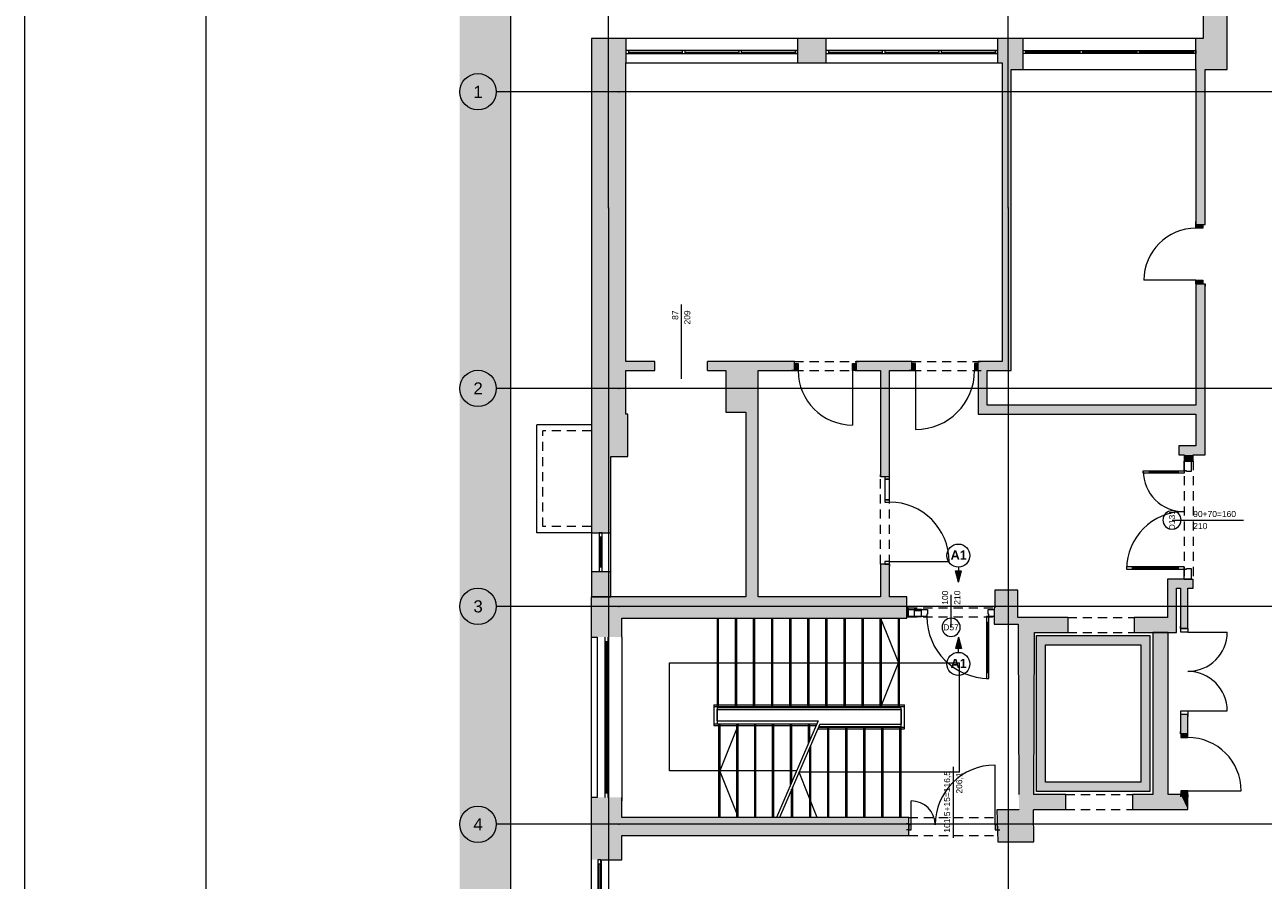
# Paper-space layout 'A-49 WYKOŃCZENIA ŚCIAN - PIĘTRO 4' of a CAD drawing. Header units: millimetres. Extents: x 0 to 500, y 0 to 350.
# Tile 3 of 15: x 0 to 205, y 123 to 265. Entities that reach past the tile are written whole.
import ezdxf
from ezdxf.xclip import XClip

# ---------------------------------------------------------------- set-up
doc = ezdxf.new("R2010")
doc.units = ezdxf.units.MM
doc.header["$MEASUREMENT"] = 0
doc.header["$XCLIPFRAME"] = 0
for name, pattern in [('DASHDOTX2', [1000, 500, -250, 0, -250]), ('GESTRICHELT2', [93.75, 62.5, -31.25]), ('Przer. długie kreski', [2.5, 1.5, -1]), ('PRZERYWANA_DU_A', [550, 350, -200])]:
    doc.linetypes.add(name, pattern=pattern)
for name, color, linetype, lineweight in [('0_Nr_pióra__2', 8, 'Continuous', 13), ('A__OKŁADZINY ŚCIAN_Nr_pióra__1', 7, 'Continuous', 20), ('A_winda_Nr_pióra__1', 7, 'Continuous', 20), ('A_ściany_Nr_pióra__1', 7, 'Continuous', 20), ('A_ściany_Nr_pióra__3', 252, 'Continuous', 13), ('Drzwi Archicad_Nr_pióra__1', 7, 'Continuous', 20), ('Drzwi Archicad_Nr_pióra__3', 252, 'Continuous', 13), ('Okna Archicada_Nr_pióra__3', 252, 'Continuous', 13), ('Znaczniki drzwi Archicada_Nr_pióra__3', 252, 'Continuous', 13)]:
    doc.layers.add(name, color=color, linetype=linetype, lineweight=lineweight)
for name, color, linetype in [('A__OKŁADZINY ŚCIAN', 7, 'Continuous'), ('A_podrys', 7, 'Continuous'), ('A_winda', 7, 'Continuous'), ('A_ściany', 7, 'Continuous'), ('Drzwi Archicad', 7, 'Continuous')]:
    doc.layers.add(name, color=color, linetype=linetype)
for name, color, linetype, lineweight, true_color in [('A_Arkusz_Nr_pióra__255', 7, 'Continuous', 15, 0x242424), ('A_osie_Nr_pióra__16', 7, 'Continuous', 5, 0x0f0f0f), ('A_osie_Nr_pióra__76', 7, 'Continuous', 5, 0x2d2d2d), ('A_pochwyt_Nr_pióra__161', 7, 'Continuous', 5, 0x949494), ('A_schody_Nr_pióra__10', 7, 'Continuous', 13, 0x4b4b4b), ('A_schody_Nr_pióra__4', 7, 'Continuous', 18, 0x4b4b4b), ('A_ściany_Nr_pióra__10', 7, 'Continuous', 13, 0x4b4b4b), ('A_ściany_Nr_pióra__19', 7, 'Continuous', 5, 0x191919), ('Okna Archicada_Nr_pióra__19', 7, 'Continuous', 5, 0x191919)]:
    doc.layers.add(name, color=color, linetype=linetype, lineweight=lineweight, true_color=true_color)
doc.styles.add('STYL_AUTOMATYCZNY_1', font='arial.ttf')
doc.styles.add('STYL_AUTOMATYCZNY_3', font='arial.ttf')
doc.styles.add('STYL_AUTOMATYCZNY_4', font='arial.ttf')

# ---------------------------------------------------------------- blocks, each defined once
blk = doc.blocks.new('Rysunek_2_2', base_point=(-1546.9, -276.58))
at = {"linetype": 'Continuous', "lineweight": 0, "true_color": 0x484848}
blk.add_hatch(color=251, dxfattribs=at).paths.add_polyline_path([(71.84, 102.5), (80.22, 102.5), (80.22, 311.31), (71.84, 311.31)])
at = {"layer": 'A__OKŁADZINY ŚCIAN', "linetype": 'Continuous', "lineweight": 0, "true_color": 0x000000}
for points in [[(154.17, 172.49), (154.67, 174.36), (153.67, 174.36)], [(154.17, 163.4), (153.67, 161.53), (154.67, 161.53)]]:
    blk.add_hatch(color=18, dxfattribs=at).paths.add_polyline_path(points)
at = {"layer": 'A_winda', "linetype": 'Continuous', "lineweight": 0, "true_color": 0xfdfdfd}
h = blk.add_hatch(color=7, dxfattribs=at)
h.paths.add_polyline_path([(167.05, 163.66), (167.05, 137.93), (185.8, 137.93), (185.8, 163.66)])
h.paths.add_polyline_path([(184.3, 162.16), (184.3, 139.43), (168.55, 139.43), (168.55, 162.16)], flags=0)
at = {"layer": 'A_ściany', "linetype": 'Continuous', "lineweight": 0, "true_color": 0x000000}
for points in [[(194.58, 262.31), (198.58, 257.19), (198.58, 306.77), (194.58, 306.77)], [(99.27, 262.31), (93.56, 262.31), (99.27, 258.26)], [(93.56, 262.31), (93.56, 200.26), (99.27, 200.26), (99.27, 258.26)], [(132.3, 258.26), (132.3, 262.31), (127.6, 262.31), (127.6, 258.26)], [(161.39, 258.26), (161.39, 262.31), (160.63, 262.31), (160.63, 258.26)], [(161.39, 262.31), (161.39, 257.19), (164.85, 257.19), (164.85, 262.31)], [(193.41, 262.31), (193.41, 257.19), (198.58, 257.19), (194.58, 262.31)], [(161.39, 257.19), (161.39, 208.95), (162.89, 208.95), (162.89, 257.19)], [(193.41, 257.19), (193.41, 231.58), (194.91, 231.58), (194.91, 257.19)], [(193.41, 195.01), (194.91, 193.51), (194.91, 221.78), (193.41, 221.78)], [(99.27, 207.45), (104.06, 207.45), (104.06, 208.95), (99.27, 208.95)], [(112.76, 207.45), (127.11, 207.45), (127.11, 208.95), (112.76, 208.95)], [(137.31, 207.45), (141.31, 207.45), (142.81, 208.95), (137.31, 208.95)], [(142.81, 208.95), (141.31, 207.45), (141.31, 189.92), (142.81, 189.92)], [(142.81, 207.45), (146.5, 207.45), (146.5, 208.95), (142.81, 208.95)], [(157.44, 207.45), (162.89, 207.45), (162.89, 208.95), (157.44, 208.95)], [(121.11, 200.57), (121.11, 207.45), (115.76, 207.45), (115.76, 200.57)], [(157.44, 207.45), (157.44, 200.26), (158.94, 201.76), (158.94, 207.45)], [(121.11, 170.07), (121.11, 200.57), (119.06, 200.57), (119.06, 170.07)], [(157.44, 200.26), (193.41, 200.26), (193.41, 201.76), (158.94, 201.76)], [(93.56, 200.26), (93.56, 193.25), (99.58, 193.25), (99.58, 200.26)], [(193.41, 195.01), (190.56, 195.01), (190.56, 193.51), (194.91, 193.51)], [(96.76, 193.25), (93.56, 193.25), (93.56, 180.67), (96.76, 180.67)], [(191.45, 193.51), (191.45, 192.51), (192.95, 192.51), (192.95, 193.51)], [(96.76, 174.23), (93.56, 174.23), (93.56, 170.07), (96.76, 170.07)], [(141.31, 170.07), (142.81, 170.07), (142.81, 175.49), (141.31, 175.49)], [(192.95, 173.01), (188.7, 173.01), (190.2, 171.51), (192.95, 171.51)], [(188.7, 173.01), (188.7, 166.66), (190.2, 164.16), (190.2, 171.51)], [(93.52, 170.07), (93.52, 163.43), (98.57, 163.43), (98.57, 166.57)], [(98.57, 166.57), (145.64, 166.57), (145.64, 170.07), (93.52, 170.07)], [(164.01, 171.15), (160.21, 171.15), (160.21, 168.28), (160.07, 168.28), (160.07, 165.53), (164.07, 165.53), (164.07, 163.76), (166.76, 163.77), (166.76, 164.16), (166.81, 164.16), (166.81, 166.66), (164.01, 166.66)], [(190.87, 171.51), (190.87, 164.85), (192.07, 164.85), (192.07, 171.51)], [(145.64, 166.77), (145.88, 166.77), (145.88, 168.27), (145.64, 168.27)], [(166.81, 166.66), (166.81, 164.16), (172.22, 164.16), (172.22, 166.66)], [(188.7, 166.66), (183.22, 166.66), (183.22, 164.16), (190.2, 164.16)], [(164.07, 163.76), (164.16, 134.87), (166.61, 134.87), (166.76, 163.77)], [(186.3, 164.16), (186.3, 137.43), (188.8, 137.43), (188.8, 164.16)], [(192.07, 150.65), (190.87, 150.65), (190.87, 147.43), (192.07, 147.43)], [(166.62, 137.43), (166.61, 134.93), (171.91, 134.93), (171.91, 137.43)], [(182.91, 134.93), (192.07, 134.93), (190.87, 137.43), (182.91, 137.43)], [(190.87, 137.43), (192.07, 134.93), (192.07, 137.43)], [(93.52, 136.93), (93.52, 126.65), (98.57, 126.65), (98.57, 136.93)], [(145.97, 133.64), (98.57, 133.64), (98.57, 130.64), (145.97, 130.64)], [(166.57, 134.87), (160.52, 134.87), (160.66, 129.61), (166.63, 129.61)]]:
    blk.add_hatch(color=18, dxfattribs=at).paths.add_polyline_path(points)
at = {"layer": 'Drzwi Archicad', "linetype": 'Continuous', "lineweight": 0, "true_color": 0xfdfdfd}
for points in [[(194.56, 231.58), (193.41, 231.58), (193.41, 230.98), (194.56, 230.98)], [(193.41, 221.78), (194.56, 221.78), (194.56, 222.38), (193.41, 222.38)], [(127.11, 208.6), (127.11, 207.45), (127.71, 207.45), (127.71, 208.6)], [(137.31, 207.45), (137.31, 208.6), (136.71, 208.6), (136.71, 207.45)], [(146.5, 207.45), (147.1, 207.45), (147.1, 208.6), (146.5, 208.6)], [(157.44, 208.6), (156.84, 208.6), (156.84, 207.45), (157.44, 207.45)], [(190.92, 147.43), (190.92, 146.83), (192.07, 146.83), (192.07, 147.43)], [(192.07, 137.43), (192.07, 138.03), (190.92, 138.03), (190.92, 137.43)]]:
    blk.add_hatch(color=7, dxfattribs=at).paths.add_polyline_path(points)
at = {"layer": '0_Nr_pióra__2', "color": 8, "linetype": 'PRZERYWANA_DU_A', "lineweight": 13, "flags": 128}
blk.add_lwpolyline([(80.22, 311.31), (80.22, 102.5)], dxfattribs=at)
at = {"layer": 'A__OKŁADZINY ŚCIAN_Nr_pióra__1', "color": 7, "linetype": 'Continuous', "lineweight": 20}
for p, q in [((153.67, 174.36), (154.67, 174.36)), ((154.17, 172.49), (153.67, 174.36)), ((154.17, 174.99), (154.17, 174.36)), ((154.17, 172.49), (154.67, 174.36)), ((154.17, 163.4), (153.67, 161.53)), ((154.17, 163.4), (154.67, 161.53)), ((154.67, 161.53), (153.67, 161.53)), ((154.17, 160.9), (154.17, 161.53))]:
    blk.add_line(p, q, dxfattribs=at)
for centre in [(154.17, 176.89), (154.17, 158.99)]:
    blk.add_circle(centre, 1.9, dxfattribs=at)
at = {"layer": 'A_osie_Nr_pióra__16', "color": 250, "linetype": 'DASHDOTX2', "lineweight": 5, "true_color": 0x0f0f0f}
for p, q in [((96.39, 234.32), (96.39, 272.2)), ((162.39, 234.32), (162.39, 272.2)), ((98.09, 253.5), (77.84, 253.5)), ((322.29, 253.5), (98.09, 253.5)), ((98.09, 253.5), (98.09, 253.5)), ((96.39, 234.32), (96.39, 102.5)), ((162.39, 234.32), (162.39, 102.5)), ((98.09, 204.5), (77.84, 204.5)), ((322.29, 204.5), (98.09, 204.5)), ((98.09, 204.5), (98.09, 204.5)), ((98.09, 168.5), (77.84, 168.5)), ((322.29, 168.5), (98.09, 168.5)), ((98.09, 168.5), (98.09, 168.5)), ((98.09, 132.5), (77.84, 132.5)), ((322.29, 132.5), (98.09, 132.5)), ((98.09, 132.5), (98.09, 132.5))]:
    blk.add_line(p, q, dxfattribs=at)
for p in [(98.09, 253.5), (96.39, 234.32), (96.39, 234.32), (162.39, 234.32), (162.39, 234.32), (98.09, 204.5), (98.09, 168.5), (98.09, 132.5)]:
    blk.add_point(p, dxfattribs=at)
at = {"layer": 'A_osie_Nr_pióra__76', "color": 250, "linetype": 'Continuous', "lineweight": 5, "true_color": 0x2d2d2d}
for centre in [(74.84, 253.5), (74.84, 204.5), (74.84, 168.5), (74.84, 132.5)]:
    blk.add_circle(centre, 3, dxfattribs=at)
at = {"layer": 'A_pochwyt_Nr_pióra__161', "color": 252, "linetype": 'Continuous', "lineweight": 5, "true_color": 0x949494}
for p, q in [((113.77, 152.24), (113.77, 148.81)), ((113.77, 152.24), (145.27, 152.24)), ((113.77, 151.94), (145.27, 151.94)), ((114.27, 151.44), (144.77, 151.44)), ((114.27, 151.44), (114.27, 149.61)), ((144.77, 149.04), (144.77, 151.44)), ((145.27, 148.24), (145.27, 152.24)), ((114.27, 149.61), (131.02, 149.61)), ((113.77, 149.11), (130.8, 149.11)), ((113.77, 148.81), (130.68, 148.81)), ((130.93, 148.24), (145.27, 148.24)), ((131.06, 148.54), (145.27, 148.54)), ((131.27, 149.04), (144.77, 149.04))]:
    blk.add_line(p, q, dxfattribs=at)
at = {"layer": 'A_schody_Nr_pióra__10', "color": 251, "linetype": 'GESTRICHELT2', "lineweight": 13, "true_color": 0x4b4b4b}
for p, q in [((114.52, 166.57), (114.52, 151.75)), ((117.51, 166.57), (117.51, 151.75)), ((120.5, 166.57), (120.5, 151.75)), ((123.49, 166.57), (123.49, 151.75)), ((126.48, 166.57), (126.48, 151.75)), ((129.47, 166.57), (129.47, 151.75)), ((132.46, 166.57), (132.46, 151.75)), ((135.45, 166.57), (135.45, 151.75)), ((138.44, 166.57), (138.44, 151.75)), ((141.43, 166.57), (141.43, 151.75)), ((144.42, 166.57), (144.42, 151.75)), ((114.62, 133.64), (114.62, 149.02)), ((117.58, 133.64), (117.58, 149.02)), ((120.54, 133.64), (120.54, 149.02)), ((123.5, 133.64), (123.5, 149.02)), ((126.46, 139.03), (126.46, 149.02)), ((129.42, 145.9), (129.42, 149.02)), ((132.6, 133.64), (132.6, 148.61)), ((135.58, 133.64), (135.58, 148.61)), ((138.56, 133.64), (138.56, 148.61)), ((141.54, 133.64), (141.54, 148.61)), ((144.52, 133.64), (144.52, 148.61)), ((129.62, 133.64), (129.62, 145.2)), ((126.64, 133.64), (126.64, 138.28))]:
    blk.add_line(p, q, dxfattribs=at)
at = {"layer": 'A_schody_Nr_pióra__4', "color": 251, "linetype": 'Continuous', "lineweight": 18, "true_color": 0x4b4b4b}
for p, q in [((114.37, 149.02), (114.37, 166.57)), ((117.36, 151.75), (117.36, 166.57)), ((120.35, 151.75), (120.35, 166.57)), ((123.34, 151.75), (123.34, 166.57)), ((126.33, 151.75), (126.33, 166.57)), ((129.32, 151.75), (129.32, 166.57)), ((132.31, 151.75), (132.31, 166.57)), ((135.3, 151.75), (135.3, 166.57)), ((138.29, 151.75), (138.29, 166.57)), ((141.28, 151.75), (141.28, 166.57)), ((141.31, 166.57), (144.27, 159.16)), ((144.27, 151.75), (144.27, 166.57)), ((106.47, 159.16), (154.37, 159.16)), ((106.47, 141.33), (106.47, 159.16)), ((141.31, 151.75), (144.27, 159.16)), ((154.37, 141.13), (154.37, 159.16)), ((144.67, 151.75), (114.37, 151.75)), ((144.67, 151.75), (144.67, 133.64)), ((131.02, 149.61), (124.14, 133.64)), ((130.77, 149.02), (114.37, 149.02)), ((114.77, 149.02), (114.77, 133.64)), ((117.84, 149.02), (114.77, 141.33)), ((117.73, 149.02), (117.73, 133.64)), ((120.69, 149.02), (120.69, 133.64)), ((123.65, 149.02), (123.65, 133.64)), ((131.27, 149.04), (124.64, 133.64)), ((126.61, 149.02), (126.61, 139.37)), ((129.57, 149.02), (129.57, 146.25)), ((144.67, 148.61), (131.09, 148.61)), ((132.75, 148.61), (132.75, 133.64)), ((135.73, 148.61), (135.73, 133.64)), ((138.71, 148.61), (138.71, 133.64)), ((141.69, 148.61), (141.69, 133.64)), ((129.77, 145.55), (129.77, 133.64)), ((127.45, 141.33), (106.47, 141.33)), ((117.84, 133.64), (114.77, 141.33)), ((154.37, 141.13), (127.86, 141.13)), ((130.86, 133.64), (127.86, 141.13)), ((126.79, 138.63), (126.79, 133.64))]:
    blk.add_line(p, q, dxfattribs=at)
at = {"layer": 'A_winda_Nr_pióra__1', "color": 7, "linetype": 'PRZERYWANA_DU_A', "lineweight": 20, "flags": 128}
for points in [[(167.05, 163.66), (185.8, 163.66), (185.8, 137.93), (167.05, 137.93)], [(184.3, 162.16), (184.3, 139.43), (168.55, 139.43), (168.55, 162.16)]]:
    blk.add_lwpolyline(points, close=True, dxfattribs=at)
at = {"layer": 'A_ściany_Nr_pióra__1', "color": 7, "linetype": 'Continuous', "lineweight": 20}
for p, q in [((99.27, 262.31), (99.27, 258.26)), ((127.6, 262.31), (127.6, 258.26)), ((132.3, 262.31), (132.3, 258.26)), ((160.63, 262.31), (160.63, 258.26)), ((164.85, 257.19), (164.85, 262.31)), ((193.41, 257.19), (193.41, 262.31)), ((193.41, 231.58), (193.41, 232.05)), ((193.41, 231.58), (194.56, 231.58)), ((194.56, 231.58), (194.91, 231.58)), ((194.91, 231.58), (194.91, 231.95)), ((193.41, 221.78), (193.41, 221.31)), ((193.41, 221.78), (194.56, 221.78)), ((194.56, 221.78), (194.91, 221.78)), ((194.91, 221.78), (194.91, 221.41)), ((104.06, 207.45), (104.06, 208.95)), ((112.76, 207.45), (112.76, 208.95)), ((127.11, 208.95), (126.74, 208.95)), ((127.11, 208.6), (127.11, 208.95)), ((137.31, 208.95), (137.68, 208.95)), ((137.31, 208.6), (137.31, 208.95)), ((146.5, 208.95), (146.13, 208.95)), ((146.5, 208.6), (146.5, 208.95)), ((157.44, 208.95), (157.81, 208.95)), ((157.44, 208.6), (157.44, 208.95)), ((127.11, 207.45), (126.64, 207.45)), ((127.11, 207.45), (127.11, 208.6)), ((137.31, 207.45), (137.31, 208.6)), ((137.31, 207.45), (137.78, 207.45)), ((146.5, 207.45), (146.03, 207.45)), ((146.5, 207.45), (146.5, 208.6)), ((157.44, 207.45), (157.44, 208.6)), ((157.44, 207.45), (157.91, 207.45)), ((191.45, 192.51), (192.6, 192.51)), ((192.6, 192.51), (192.95, 192.51)), ((141.31, 189.92), (141.31, 190.29)), ((142.81, 189.92), (142.81, 190.29)), ((142.01, 189.92), (141.31, 189.92)), ((142.81, 189.92), (142.01, 189.92)), ((93.56, 180.67), (96.76, 180.67)), ((93.56, 174.23), (96.76, 174.23)), ((141.31, 175.49), (141.31, 175.12)), ((142.01, 175.49), (141.31, 175.49)), ((142.81, 175.49), (142.01, 175.49)), ((142.81, 175.49), (142.81, 175.12)), ((191.45, 173.01), (192.6, 173.01)), ((192.6, 173.01), (192.95, 173.01)), ((145.88, 168.27), (145.88, 167.97)), ((145.88, 167.97), (145.88, 166.82)), ((160.07, 168.27), (160.07, 167.97)), ((160.07, 167.97), (160.07, 166.82)), ((145.88, 166.82), (145.88, 166.77)), ((160.07, 166.82), (160.07, 166.77)), ((172.22, 166.66), (172.22, 164.16)), ((183.22, 166.66), (183.22, 164.16)), ((93.52, 163.97), (93.52, 136.38)), ((190.87, 164.85), (190.87, 165.22)), ((190.92, 164.85), (190.87, 164.85)), ((192.07, 164.85), (190.92, 164.85)), ((192.07, 164.85), (192.07, 165.22)), ((94.52, 163.43), (94.52, 136.93)), ((98.57, 163.43), (98.57, 136.38)), ((190.87, 150.65), (190.87, 150.28)), ((190.92, 150.65), (190.87, 150.65)), ((192.07, 150.65), (190.92, 150.65)), ((192.07, 150.65), (192.07, 150.28)), ((190.87, 147.43), (190.87, 147.8)), ((190.92, 147.43), (190.87, 147.43)), ((192.07, 147.43), (190.92, 147.43)), ((192.07, 147.43), (192.07, 147.9)), ((190.87, 137.43), (190.87, 137.06)), ((190.92, 137.43), (190.87, 137.43)), ((192.07, 137.43), (190.92, 137.43)), ((192.07, 137.43), (192.07, 136.96)), ((145.97, 132.6), (145.6, 132.6)), ((145.97, 131.6), (145.6, 131.6)), ((145.97, 132.4), (145.97, 132.6)), ((145.97, 131.6), (145.97, 132.4)), ((160.62, 132.6), (160.99, 132.6)), ((160.62, 132.4), (160.62, 132.6)), ((160.62, 131.6), (160.62, 132.4)), ((160.62, 131.6), (160.99, 131.6))]:
    blk.add_line(p, q, dxfattribs=at)
at = {"layer": 'A_ściany_Nr_pióra__1', "color": 7, "linetype": 'Continuous', "lineweight": 20, "flags": 128}
for points in [[(198.58, 257.19), (198.58, 306.77)], [(194.58, 289.97), (194.58, 262.31)], [(99.27, 262.31), (93.56, 262.31)], [(93.56, 262.31), (93.56, 200.26)], [(132.3, 262.31), (127.6, 262.31)], [(161.39, 262.31), (160.63, 262.31)], [(164.85, 262.31), (161.39, 262.31)], [(194.58, 262.31), (193.41, 262.31)], [(99.27, 208.95), (99.27, 258.26)], [(127.6, 258.26), (132.3, 258.26)], [(160.63, 258.26), (161.39, 258.26)], [(161.39, 258.26), (161.39, 257.19)], [(161.39, 257.19), (161.39, 208.95)], [(162.89, 257.19), (164.85, 257.19)], [(162.89, 208.95), (162.89, 257.19)], [(193.41, 257.19), (193.41, 231.58)], [(194.91, 257.19), (198.58, 257.19)], [(194.91, 231.58), (194.91, 257.19)], [(193.41, 221.78), (193.41, 201.76)], [(194.91, 193.51), (194.91, 221.78)], [(104.06, 208.95), (99.27, 208.95)], [(127.11, 208.95), (112.76, 208.95)], [(142.81, 208.95), (137.31, 208.95)], [(146.5, 208.95), (142.81, 208.95)], [(161.39, 208.95), (157.44, 208.95)], [(162.89, 207.45), (162.89, 208.95)], [(99.27, 200.26), (99.27, 207.45)], [(99.27, 207.45), (104.06, 207.45)], [(112.76, 207.45), (115.76, 207.45)], [(115.76, 207.45), (115.76, 200.57)], [(121.11, 207.45), (127.11, 207.45)], [(121.11, 200.57), (121.11, 207.45)], [(137.31, 207.45), (141.31, 207.45)], [(141.31, 207.45), (141.31, 189.92)], [(142.81, 189.92), (142.81, 207.45)], [(142.81, 207.45), (146.5, 207.45)], [(157.44, 207.45), (157.44, 200.26)], [(158.94, 201.76), (158.94, 207.45)], [(158.94, 207.45), (162.89, 207.45)], [(115.76, 200.57), (119.06, 200.57)], [(119.06, 200.57), (119.06, 170.07)], [(121.11, 170.07), (121.11, 200.57)], [(193.41, 201.76), (158.94, 201.76)], [(93.56, 200.26), (93.56, 193.25)], [(99.58, 200.26), (99.27, 200.26)], [(99.58, 193.25), (99.58, 200.26)], [(157.44, 200.26), (193.41, 200.26)], [(193.41, 200.26), (193.41, 195.01)], [(193.41, 195.01), (190.56, 195.01)], [(190.56, 195.01), (190.56, 193.51)], [(93.56, 193.25), (93.56, 180.67)], [(96.76, 193.25), (99.58, 193.25)], [(96.76, 180.67), (96.76, 193.25)], [(190.56, 193.51), (191.45, 193.51)], [(191.45, 193.51), (191.45, 192.51)], [(192.95, 193.51), (194.91, 193.51)], [(192.95, 192.51), (192.95, 193.51)], [(93.56, 174.23), (93.56, 170.07)], [(96.76, 170.07), (96.76, 174.23)], [(141.31, 175.49), (141.31, 170.07)], [(142.81, 170.07), (142.81, 175.49)], [(191.45, 173.01), (188.7, 173.01)], [(188.7, 173.01), (188.7, 166.66)], [(192.95, 171.51), (192.95, 173.01)], [(93.52, 170.07), (93.52, 163.43)], [(119.06, 170.07), (93.52, 170.07)], [(93.56, 170.07), (96.76, 170.07)], [(141.31, 170.07), (121.11, 170.07)], [(145.64, 170.07), (142.81, 170.07)], [(145.64, 166.57), (145.64, 170.07)], [(164.01, 171.15), (160.21, 171.15)], [(160.21, 171.15), (160.21, 168.28)], [(164.01, 166.66), (164.01, 171.15)], [(190.2, 171.51), (190.87, 171.51)], [(190.2, 164.16), (190.2, 171.51)], [(190.87, 171.51), (190.87, 164.85)], [(192.07, 171.51), (192.95, 171.51)], [(192.07, 164.85), (192.07, 171.51)], [(145.88, 168.27), (145.64, 168.27)], [(145.64, 168.27), (145.64, 166.77)], [(160.21, 168.28), (160.07, 168.28)], [(98.57, 163.43), (98.57, 166.57)], [(98.57, 166.57), (145.64, 166.57)], [(145.64, 166.77), (145.88, 166.77)], [(160.07, 166.77), (160.07, 165.53)], [(166.81, 166.66), (164.01, 166.66)], [(172.22, 166.66), (166.81, 166.66)], [(188.7, 166.66), (183.22, 166.66)], [(160.07, 165.53), (164.07, 165.53)], [(164.07, 165.53), (164.07, 163.76)], [(164.07, 163.76), (164.16, 137.43)], [(166.62, 137.43), (166.76, 163.77)], [(166.76, 163.77), (166.76, 164.16)], [(166.76, 164.16), (166.81, 164.16)], [(166.81, 164.16), (172.22, 164.16)], [(183.22, 164.16), (190.2, 164.16)], [(186.3, 164.16), (186.3, 137.43)], [(188.8, 164.16), (186.3, 164.16)], [(188.8, 137.43), (188.8, 164.16)], [(93.52, 163.43), (94.52, 163.43)], [(190.87, 150.65), (190.87, 147.43)], [(192.07, 147.43), (192.07, 150.65)], [(171.91, 137.43), (166.62, 137.43)], [(171.91, 134.93), (171.91, 137.43)], [(186.3, 137.43), (182.91, 137.43)], [(182.91, 137.43), (182.91, 134.93)], [(190.87, 137.43), (188.8, 137.43)], [(192.07, 134.93), (192.07, 137.43)], [(93.52, 136.93), (93.52, 126.65)], [(94.52, 136.93), (93.52, 136.93)], [(98.57, 133.64), (98.57, 136.93)], [(145.97, 133.64), (98.57, 133.64)], [(145.97, 130.64), (145.97, 133.64)], [(164.16, 134.87), (160.52, 134.87)], [(160.52, 134.87), (160.66, 129.61)], [(164.16, 134.93), (164.16, 134.87)], [(166.63, 129.61), (166.57, 134.87)], [(166.57, 134.87), (166.61, 134.87)], [(166.61, 134.93), (171.91, 134.93)], [(166.61, 134.87), (166.61, 134.93)], [(182.91, 134.93), (192.07, 134.93)], [(98.57, 126.65), (98.57, 130.64)], [(98.57, 130.64), (145.97, 130.64)], [(160.66, 129.61), (166.63, 129.61)], [(95.23, 126.65), (98.57, 126.65)]]:
    blk.add_lwpolyline(points, dxfattribs=at)
at = {"layer": 'A_ściany_Nr_pióra__10', "color": 251, "linetype": 'Przer. długie kreski', "lineweight": 13, "true_color": 0x4b4b4b}
for p, q in [((127.11, 208.95), (137.31, 208.95)), ((146.5, 208.95), (157.44, 208.95)), ((127.11, 207.45), (137.31, 207.45)), ((146.5, 207.45), (157.44, 207.45)), ((93.52, 197.47), (85.56, 197.47)), ((85.56, 181.67), (85.56, 197.47)), ((141.31, 175.49), (141.31, 189.92)), ((142.81, 175.49), (142.81, 189.92)), ((93.52, 181.67), (85.56, 181.67)), ((172.22, 166.66), (183.22, 166.66)), ((172.22, 164.16), (183.22, 164.16)), ((171.91, 137.43), (182.91, 137.43)), ((145.97, 133.64), (160.52, 133.64)), ((171.91, 134.93), (182.91, 134.93)), ((145.97, 130.64), (160.62, 130.64))]:
    blk.add_line(p, q, dxfattribs=at)
at = {"layer": 'A_ściany_Nr_pióra__10', "color": 251, "linetype": 'Continuous', "lineweight": 13, "true_color": 0x4b4b4b}
for p, q in [((93.52, 198.47), (84.56, 198.47)), ((84.56, 180.67), (84.56, 198.47)), ((93.52, 180.67), (84.56, 180.67))]:
    blk.add_line(p, q, dxfattribs=at)
at = {"layer": 'A_ściany_Nr_pióra__19', "color": 250, "linetype": 'Continuous', "lineweight": 5, "true_color": 0x191919}
for p, q in [((127.6, 262.31), (99.27, 262.31)), ((160.63, 262.31), (132.3, 262.31)), ((193.41, 262.31), (164.85, 262.31)), ((99.27, 258.26), (127.6, 258.26)), ((132.3, 258.26), (160.63, 258.26)), ((164.85, 257.19), (193.41, 257.19)), ((93.56, 180.67), (93.56, 174.23)), ((96.76, 174.23), (96.76, 180.67))]:
    blk.add_line(p, q, dxfattribs=at)
at = {"layer": 'A_ściany_Nr_pióra__3', "color": 252, "linetype": 'Continuous', "lineweight": 13}
for p, q in [((93.52, 126.65), (93.52, 109.05)), ((95.23, 109.05), (95.23, 126.65))]:
    blk.add_line(p, q, dxfattribs=at)
at = {"layer": 'Drzwi Archicad_Nr_pióra__1', "color": 7, "linetype": 'Continuous', "lineweight": 20}
for p, q in [((193.41, 231.58), (193.41, 232.05)), ((193.41, 231.58), (193.41, 232.05)), ((193.41, 230.98), (193.41, 231.58)), ((193.41, 231.58), (194.56, 231.58)), ((193.41, 231.58), (194.56, 231.58)), ((193.41, 231.58), (194.56, 231.58)), ((194.56, 231.58), (194.56, 230.98)), ((194.56, 231.58), (194.91, 231.58)), ((194.56, 231.58), (194.91, 231.58)), ((194.91, 231.58), (194.91, 231.95)), ((194.91, 231.58), (194.91, 231.95)), ((194.56, 230.98), (193.41, 230.98)), ((193.41, 222.38), (184.81, 222.38)), ((193.41, 221.78), (193.41, 222.38)), ((193.41, 222.38), (194.56, 222.38)), ((194.56, 221.78), (193.41, 221.78)), ((193.41, 221.78), (194.56, 221.78)), ((193.41, 221.78), (194.56, 221.78)), ((193.41, 221.78), (193.41, 221.31)), ((193.41, 221.78), (193.41, 221.31)), ((194.56, 222.38), (194.56, 221.78)), ((194.56, 221.78), (194.91, 221.78)), ((194.56, 221.78), (194.91, 221.78)), ((194.91, 221.78), (194.91, 221.41)), ((194.91, 221.78), (194.91, 221.41)), ((104.06, 207.45), (104.06, 208.95)), ((112.76, 207.45), (112.76, 208.95)), ((127.11, 208.95), (126.74, 208.95)), ((127.11, 208.95), (126.74, 208.95)), ((127.11, 208.6), (127.11, 208.95)), ((127.11, 208.6), (127.11, 208.95)), ((137.31, 208.6), (137.31, 208.95)), ((137.31, 208.6), (137.31, 208.95)), ((137.31, 208.95), (137.68, 208.95)), ((137.31, 208.95), (137.68, 208.95)), ((146.5, 208.95), (146.13, 208.95)), ((146.5, 208.95), (146.13, 208.95)), ((146.5, 208.6), (146.5, 208.95)), ((146.5, 208.6), (146.5, 208.95)), ((157.44, 208.6), (157.44, 208.95)), ((157.44, 208.6), (157.44, 208.95)), ((157.44, 208.95), (157.81, 208.95)), ((157.44, 208.95), (157.81, 208.95)), ((127.11, 207.45), (126.64, 207.45)), ((127.11, 207.45), (126.64, 207.45)), ((127.11, 208.6), (127.71, 208.6)), ((127.11, 207.45), (127.11, 208.6)), ((127.11, 207.45), (127.11, 208.6)), ((127.11, 207.45), (127.11, 208.6)), ((127.71, 207.45), (127.11, 207.45)), ((127.71, 208.6), (127.71, 207.45)), ((136.71, 207.45), (136.71, 208.6)), ((136.71, 208.6), (137.31, 208.6)), ((137.31, 207.45), (136.71, 207.45)), ((136.71, 207.45), (136.71, 198.45)), ((137.31, 208.6), (137.31, 207.45)), ((137.31, 207.45), (137.31, 208.6)), ((137.31, 207.45), (137.31, 208.6)), ((137.31, 207.45), (137.78, 207.45)), ((137.31, 207.45), (137.78, 207.45)), ((146.5, 207.45), (146.03, 207.45)), ((146.5, 207.45), (146.03, 207.45)), ((147.1, 208.6), (146.5, 208.6)), ((146.5, 208.6), (146.5, 207.45)), ((146.5, 207.45), (146.5, 208.6)), ((146.5, 207.45), (146.5, 208.6)), ((146.5, 207.45), (147.1, 207.45)), ((147.1, 207.45), (147.1, 208.6)), ((147.1, 207.45), (147.1, 197.71)), ((157.44, 208.6), (156.84, 208.6)), ((156.84, 208.6), (156.84, 207.45)), ((156.84, 207.45), (157.44, 207.45)), ((157.44, 207.45), (157.44, 208.6)), ((157.44, 207.45), (157.44, 208.6)), ((157.44, 207.45), (157.44, 208.6)), ((157.44, 207.45), (157.91, 207.45)), ((157.44, 207.45), (157.91, 207.45)), ((141.31, 189.92), (141.31, 190.29)), ((141.31, 189.92), (141.31, 190.29)), ((142.81, 189.92), (142.81, 190.29)), ((142.81, 189.92), (142.81, 190.29)), ((142.01, 189.92), (141.31, 189.92)), ((142.01, 189.92), (141.31, 189.92)), ((142.01, 189.92), (142.01, 189.52)), ((142.81, 189.92), (142.01, 189.92)), ((142.81, 189.92), (142.01, 189.92)), ((142.81, 189.92), (142.01, 189.92)), ((142.01, 189.52), (142.81, 189.52)), ((142.01, 189.52), (142.01, 186.12)), ((142.81, 189.52), (142.01, 189.52)), ((142.81, 189.52), (142.81, 189.92)), ((142.81, 186.12), (142.81, 189.52)), ((142.01, 186.12), (142.01, 185.72)), ((142.81, 186.12), (142.01, 186.12)), ((142.01, 186.12), (142.81, 186.12)), ((142.81, 185.72), (142.81, 186.12)), ((142.01, 185.72), (142.81, 185.72)), ((142.81, 175.89), (142.01, 175.89)), ((142.01, 175.89), (142.01, 175.49)), ((142.81, 175.49), (142.81, 175.89)), ((142.81, 175.89), (152.64, 175.89)), ((142.01, 175.49), (141.31, 175.49)), ((142.01, 175.49), (141.31, 175.49)), ((141.31, 175.49), (141.31, 175.12)), ((141.31, 175.49), (141.31, 175.12)), ((142.01, 175.49), (142.81, 175.49)), ((142.81, 175.49), (142.01, 175.49)), ((142.81, 175.49), (142.01, 175.49)), ((142.81, 175.49), (142.81, 175.12)), ((142.81, 175.49), (142.81, 175.12)), ((172.22, 166.66), (172.22, 164.16)), ((183.22, 166.66), (183.22, 164.16)), ((190.87, 164.85), (190.87, 165.22)), ((190.87, 164.85), (190.87, 165.22)), ((190.92, 164.85), (190.87, 164.85)), ((190.92, 164.85), (190.87, 164.85)), ((190.92, 164.25), (190.92, 164.85)), ((190.92, 164.85), (192.07, 164.85)), ((192.07, 164.85), (190.92, 164.85)), ((192.07, 164.85), (190.92, 164.85)), ((192.07, 164.25), (190.92, 164.25)), ((192.07, 164.85), (192.07, 165.22)), ((192.07, 164.85), (192.07, 165.22)), ((192.07, 164.85), (192.07, 164.25)), ((192.07, 164.25), (198.57, 164.25)), ((190.92, 150.65), (190.87, 150.65)), ((190.92, 150.65), (190.87, 150.65)), ((190.87, 150.65), (190.87, 150.28)), ((190.87, 150.65), (190.87, 150.28)), ((190.92, 150.65), (190.92, 151.25)), ((190.92, 151.25), (192.07, 151.25)), ((192.07, 150.65), (190.92, 150.65)), ((192.07, 150.65), (190.92, 150.65)), ((192.07, 150.65), (190.92, 150.65)), ((192.07, 151.25), (192.07, 150.65)), ((192.07, 151.25), (198.57, 151.25)), ((192.07, 150.65), (192.07, 150.28)), ((192.07, 150.65), (192.07, 150.28)), ((190.87, 147.43), (190.87, 147.8)), ((190.87, 147.43), (190.87, 147.8)), ((190.92, 147.43), (190.87, 147.43)), ((190.92, 147.43), (190.87, 147.43)), ((190.92, 147.43), (190.92, 146.83)), ((192.07, 147.43), (190.92, 147.43)), ((192.07, 147.43), (190.92, 147.43)), ((192.07, 147.43), (190.92, 147.43)), ((192.07, 147.43), (192.07, 147.9)), ((192.07, 147.43), (192.07, 147.9)), ((192.07, 146.83), (192.07, 147.43)), ((190.92, 146.83), (192.07, 146.83)), ((160.22, 132.4), (160.22, 142.28)), ((190.92, 137.43), (190.87, 137.43)), ((190.92, 137.43), (190.87, 137.43)), ((190.87, 137.43), (190.87, 137.06)), ((190.87, 137.43), (190.87, 137.06)), ((192.07, 138.03), (190.92, 138.03)), ((190.92, 138.03), (190.92, 137.43)), ((190.92, 137.43), (192.07, 137.43)), ((192.07, 137.43), (190.92, 137.43)), ((192.07, 137.43), (190.92, 137.43)), ((192.07, 137.43), (192.07, 138.03)), ((192.07, 138.03), (200.87, 138.03)), ((192.07, 137.43), (192.07, 136.96)), ((192.07, 137.43), (192.07, 136.96)), ((146.37, 132.4), (146.37, 136.37)), ((145.97, 132.6), (145.6, 132.6)), ((145.97, 132.6), (145.6, 132.6)), ((145.97, 131.6), (145.6, 131.6)), ((145.97, 131.6), (145.6, 131.6)), ((145.97, 132.4), (145.97, 132.6)), ((145.97, 132.4), (145.97, 132.6)), ((146.37, 132.4), (145.97, 132.4)), ((145.97, 132.4), (145.97, 131.6)), ((145.97, 131.6), (145.97, 132.4)), ((145.97, 131.6), (145.97, 132.4)), ((145.97, 131.6), (146.37, 131.6)), ((146.37, 131.6), (146.37, 132.4)), ((160.62, 132.4), (160.22, 132.4)), ((160.22, 132.4), (160.22, 131.6)), ((160.22, 131.6), (160.62, 131.6)), ((160.62, 132.4), (160.62, 132.6)), ((160.62, 132.4), (160.62, 132.6)), ((160.62, 132.6), (160.99, 132.6)), ((160.62, 132.6), (160.99, 132.6)), ((160.62, 131.6), (160.62, 132.4)), ((160.62, 131.6), (160.62, 132.4)), ((160.62, 131.6), (160.62, 132.4)), ((160.62, 131.6), (160.99, 131.6)), ((160.62, 131.6), (160.99, 131.6))]:
    blk.add_line(p, q, dxfattribs=at)
for centre, radius, start, end in [((193.41, 222.38), 8.6, 90, 180), ((136.71, 207.45), 9, 180, 270), ((147.1, 207.45), 9.74, 270, 0), ((142.81, 175.89), 9.83, 0, 90), ((192.07, 164.25), 6.5, 270, 0), ((192.07, 151.25), 6.5, 0, 90), ((192.07, 138.03), 8.8, 0, 90), ((160.22, 132.4), 9.88, 90, 180), ((146.37, 132.4), 3.97, 0, 90)]:
    blk.add_arc(centre, radius, start, end, dxfattribs=at)
at = {"layer": 'Drzwi Archicad_Nr_pióra__3', "color": 252, "linetype": 'Przer. długie kreski', "lineweight": 13}
for p, q in [((191.45, 192.51), (191.45, 173.01)), ((192.95, 192.51), (192.95, 173.01)), ((145.88, 168.27), (160.07, 168.27)), ((145.88, 166.77), (160.07, 166.77))]:
    blk.add_line(p, q, dxfattribs=at)
at = {"layer": 'Drzwi Archicad_Nr_pióra__3', "color": 252, "linetype": 'Continuous', "lineweight": 13}
for p, q in [((191.45, 190.88), (191.45, 192.51)), ((191.45, 192.51), (192.6, 192.51)), ((191.45, 192.51), (192.6, 192.51)), ((191.45, 192.51), (192.6, 192.51)), ((192.6, 192.51), (192.6, 190.76)), ((192.6, 192.51), (192.95, 192.51)), ((184.71, 190.88), (185.71, 190.88)), ((184.71, 190.48), (184.71, 190.88)), ((185.71, 190.48), (184.71, 190.48)), ((185.71, 190.88), (185.71, 190.48)), ((185.71, 190.68), (190.45, 190.68)), ((190.45, 190.48), (190.45, 190.88)), ((190.45, 190.88), (191.45, 190.88)), ((191.45, 190.48), (190.45, 190.48)), ((191.85, 190.88), (191.45, 190.88)), ((191.45, 190.88), (191.45, 190.48)), ((191.85, 190.76), (191.85, 190.88)), ((192.6, 190.76), (191.85, 190.76)), ((182.95, 175.04), (181.95, 175.04)), ((181.95, 175.04), (181.95, 174.64)), ((181.95, 174.64), (182.95, 174.64)), ((182.95, 174.64), (182.95, 175.04)), ((182.95, 174.84), (190.45, 174.84)), ((191.45, 175.04), (190.45, 175.04)), ((190.45, 175.04), (190.45, 174.64)), ((190.45, 174.64), (191.45, 174.64)), ((191.45, 174.64), (191.45, 175.04)), ((191.45, 173.01), (191.45, 174.64)), ((191.45, 174.64), (191.85, 174.64)), ((191.85, 174.64), (191.85, 174.76)), ((191.85, 174.76), (192.6, 174.76)), ((192.6, 174.76), (192.6, 173.01)), ((192.6, 173.01), (191.45, 173.01)), ((191.45, 173.01), (192.6, 173.01)), ((191.45, 173.01), (192.6, 173.01)), ((192.6, 173.01), (192.95, 173.01)), ((145.88, 168.27), (145.88, 167.97)), ((145.88, 167.97), (146.88, 167.97)), ((145.88, 166.82), (145.88, 167.97)), ((145.88, 167.97), (145.88, 166.82)), ((145.88, 167.97), (145.88, 166.82)), ((146.88, 167.97), (146.88, 166.82)), ((148.08, 167.97), (146.88, 167.97)), ((146.88, 167.97), (146.88, 166.82)), ((146.88, 167.79), (148.08, 167.79)), ((148.08, 166.82), (148.08, 167.97)), ((148.08, 167.97), (149.08, 167.97)), ((148.08, 166.82), (148.08, 167.97)), ((149.08, 167.97), (149.08, 167.22)), ((159.07, 167.22), (159.07, 167.97)), ((159.07, 167.97), (160.07, 167.97)), ((160.07, 168.27), (160.07, 167.97)), ((160.07, 167.97), (160.07, 166.82)), ((160.07, 167.97), (160.07, 166.82)), ((160.07, 167.97), (160.07, 166.82)), ((146.88, 166.82), (145.88, 166.82)), ((145.88, 166.82), (145.88, 166.77)), ((146.88, 166.82), (148.08, 166.82)), ((148.08, 166.82), (146.88, 166.82)), ((148.96, 166.82), (148.08, 166.82)), ((149.08, 167.22), (148.96, 167.22)), ((148.96, 167.22), (148.96, 166.82)), ((158.79, 166.82), (158.79, 165.82)), ((159.19, 166.82), (158.79, 166.82)), ((158.79, 165.82), (159.19, 165.82)), ((158.99, 157.59), (158.99, 165.82)), ((159.19, 167.22), (159.07, 167.22)), ((159.19, 166.82), (159.19, 167.22)), ((160.07, 166.82), (159.19, 166.82)), ((159.19, 165.82), (159.19, 166.82)), ((160.07, 166.82), (160.07, 166.77)), ((159.19, 157.59), (158.79, 157.59)), ((158.79, 157.59), (158.79, 156.59)), ((159.19, 156.59), (159.19, 157.59)), ((158.79, 156.59), (159.19, 156.59))]:
    blk.add_line(p, q, dxfattribs=at)
at = {"layer": 'Drzwi Archicad_Nr_pióra__3', "color": 252, "linetype": 'Continuous', "lineweight": 13, "flags": 128}
for points in [[(185.71, 190.88), (190.45, 190.88), (190.45, 190.68), (185.71, 190.68)], [(185.71, 190.68), (190.45, 190.68), (190.45, 190.48), (185.71, 190.48)], [(182.95, 174.84), (190.45, 174.84), (190.45, 175.04), (182.95, 175.04)], [(182.95, 174.64), (190.45, 174.64), (190.45, 174.84), (182.95, 174.84)], [(158.99, 157.59), (158.99, 165.82), (158.79, 165.82), (158.79, 157.59)], [(159.19, 157.59), (159.19, 165.82), (158.99, 165.82), (158.99, 157.59)]]:
    blk.add_lwpolyline(points, close=True, dxfattribs=at)
at = {"layer": 'Drzwi Archicad_Nr_pióra__3', "color": 252, "linetype": 'Continuous', "lineweight": 13}
for centre, radius, start, end in [((191.45, 190.88), 6.74, 180, 270), ((191.45, 174.64), 9.5, 90, 180), ((159.19, 166.82), 10.23, 180, 270)]:
    blk.add_arc(centre, radius, start, end, dxfattribs=at)
at = {"layer": 'Okna Archicada_Nr_pióra__19', "color": 250, "linetype": 'Continuous', "lineweight": 5, "true_color": 0x191919}
for p, q in [((127.6, 260.31), (99.27, 260.31)), ((99.27, 260.31), (99.27, 259.81)), ((99.27, 259.81), (127.6, 259.81)), ((99.67, 260.31), (99.67, 259.81)), ((99.67, 260.06), (108.58, 260.06)), ((108.58, 260.31), (108.58, 259.81)), ((108.98, 260.31), (108.98, 259.81)), ((108.98, 260.06), (117.89, 260.06)), ((117.89, 260.31), (117.89, 259.81)), ((118.29, 260.31), (118.29, 259.81)), ((118.29, 260.06), (127.2, 260.06)), ((127.2, 260.31), (127.2, 259.81)), ((127.6, 259.81), (127.6, 260.31)), ((160.63, 260.31), (132.3, 260.31)), ((132.3, 260.31), (132.3, 259.81)), ((132.3, 259.81), (160.63, 259.81)), ((132.7, 260.31), (132.7, 259.81)), ((132.7, 260.06), (141.61, 260.06)), ((141.61, 260.31), (141.61, 259.81)), ((142.01, 260.31), (142.01, 259.81)), ((142.01, 260.06), (150.92, 260.06)), ((150.92, 260.31), (150.92, 259.81)), ((151.32, 260.31), (151.32, 259.81)), ((151.32, 260.06), (160.23, 260.06)), ((160.23, 260.31), (160.23, 259.81)), ((160.63, 259.81), (160.63, 260.31)), ((164.85, 259.81), (164.85, 260.31)), ((164.85, 260.31), (193.41, 260.31)), ((193.41, 259.81), (164.85, 259.81)), ((165.25, 260.31), (165.25, 259.81)), ((174.24, 260.06), (165.25, 260.06)), ((174.24, 260.31), (174.24, 259.81)), ((174.64, 260.31), (174.64, 259.81)), ((183.62, 260.06), (174.64, 260.06)), ((183.62, 260.31), (183.62, 259.81)), ((184.02, 260.31), (184.02, 259.81)), ((193.01, 260.06), (184.02, 260.06)), ((193.01, 260.31), (193.01, 259.81)), ((193.41, 260.31), (193.41, 259.81)), ((95.36, 180.67), (94.86, 180.67)), ((94.86, 180.67), (94.86, 174.23)), ((95.36, 174.23), (95.36, 180.67)), ((95.36, 179.92), (94.86, 179.92)), ((95.11, 174.98), (95.11, 179.92)), ((95.36, 174.98), (94.86, 174.98)), ((94.86, 174.23), (95.36, 174.23)), ((95.82, 136.93), (95.82, 163.43)), ((95.82, 162.68), (96.32, 162.68)), ((95.97, 137.68), (95.97, 162.68)), ((96.17, 137.68), (96.17, 162.68)), ((96.32, 136.93), (96.32, 163.43)), ((95.82, 137.68), (96.32, 137.68))]:
    blk.add_line(p, q, dxfattribs=at)
at = {"layer": 'Okna Archicada_Nr_pióra__3', "color": 252, "linetype": 'Continuous', "lineweight": 13}
for p, q in [((95.12, 126.65), (94.62, 126.65)), ((94.62, 126.65), (94.62, 109.05)), ((95.12, 125.9), (94.62, 125.9)), ((94.87, 109.8), (94.87, 125.9)), ((95.12, 109.05), (95.12, 126.65))]:
    blk.add_line(p, q, dxfattribs=at)
at = {"layer": 'Znaczniki drzwi Archicada_Nr_pióra__3', "color": 252, "linetype": 'Continuous', "lineweight": 13}
for p, q in [((108.41, 218.34), (108.41, 206.1)), ((189.45, 182.76), (201.26, 182.76)), ((152.97, 165.03), (152.97, 170.4)), ((153.29, 141.99), (153.29, 130.26))]:
    blk.add_line(p, q, dxfattribs=at)
at = {"layer": 'Znaczniki drzwi Archicada_Nr_pióra__3', "color": 252, "linetype": 'Continuous', "lineweight": 13, "flags": 128}
for points in [[(189.45, 184.26, 1), (189.45, 181.26, 1)], [(151.47, 165.03, 1), (154.47, 165.03, 1)]]:
    blk.add_lwpolyline(points, format="xyb", close=True, dxfattribs=at)
at = {"layer": 'A__OKŁADZINY ŚCIAN_Nr_pióra__1', "color": 7, "linetype": 'Continuous', "lineweight": 20, "char_height": 1.5, "attachment_point": 4, "style": 'STYL_AUTOMATYCZNY_3'}
for insert in [(152.89, 176.98), (152.89, 159.08)]:
    blk.add_mtext('\\A1;{\\pql;\\fArial|b1|i0|c238|p0;\\W1.000000;A1}', dxfattribs=dict(at, insert=insert))
at = {"layer": 'A_osie_Nr_pióra__76', "color": 250, "linetype": 'Continuous', "lineweight": 5, "true_color": 0x2d2d2d, "char_height": 2, "attachment_point": 1, "style": 'STYL_AUTOMATYCZNY_1'}
for s, insert in [('\\A1;{\\pql;\\pt0;\\fArial|b0|i0|c238|p0;\\W1.000000;1}', (74.08, 254.5)), ('\\A1;{\\pql;\\pt0;\\fArial|b0|i0|c238|p0;\\W1.000000;2}', (74.08, 205.5)), ('\\A1;{\\pql;\\pt0;\\fArial|b0|i0|c238|p0;\\W1.000000;3}', (74.08, 169.5)), ('\\A1;{\\pql;\\pt0;\\fArial|b0|i0|c238|p0;\\W1.000000;4}', (74.08, 133.5))]:
    blk.add_mtext(s, dxfattribs=dict(at, insert=insert))
at = {"layer": 'Znaczniki drzwi Archicada_Nr_pióra__3', "color": 252, "linetype": 'Continuous', "lineweight": 13, "char_height": 1, "attachment_point": 7, "rotation": 90}
for s, insert, style in [('\\A1;{\\pql;\\pt1;\\fArial|b0|i0|c238|p0;\\W1.000000;87}', (107.92, 215.82), 'STYL_AUTOMATYCZNY_1'), ('\\A1;{\\pql;\\pt1;\\fArial|b0|i0|c238|p0;\\W1.000000;209}', (109.92, 215.06), 'STYL_AUTOMATYCZNY_1'), ('\\A1;{\\pql;\\fArial CE|b0|i0|c238|p0;\\W1.000000;D131}', (189.97, 181.07), 'STYL_AUTOMATYCZNY_4'), ('\\A1;{\\pql;\\fArial CE|b0|i0|c238|p0;\\W1.000000;100}', (152.49, 168.77), 'STYL_AUTOMATYCZNY_4'), ('\\A1;{\\pql;\\fArial CE|b0|i0|c238|p0;\\W1.000000;210}', (154.49, 168.77), 'STYL_AUTOMATYCZNY_4'), ('\\A1;{\\pql;\\pt1;\\fArial|b0|i0|c238|p0;\\W1.000000;101,5+15=116,5}', (152.99, 131.12), 'STYL_AUTOMATYCZNY_1'), ('\\A1;{\\pql;\\pt1;\\fArial|b0|i0|c238|p0;\\W1.000000;206,1}', (154.99, 137.57), 'STYL_AUTOMATYCZNY_1')]:
    blk.add_mtext(s, dxfattribs=dict(at, insert=insert, style=style))
at = {"layer": 'Znaczniki drzwi Archicada_Nr_pióra__3', "color": 252, "linetype": 'Continuous', "lineweight": 13, "char_height": 1, "attachment_point": 7, "style": 'STYL_AUTOMATYCZNY_4'}
for s, insert in [('\\A1;{\\pql;\\fArial CE|b0|i0|c238|p0;\\W1.000000;90+70=160}', (192.95, 183.24)), ('\\A1;{\\pql;\\fArial CE|b0|i0|c238|p0;\\W1.000000;210}', (192.95, 181.24)), ('\\A1;{\\pql;\\fArial CE|b0|i0|c238|p0;\\W1.000000;D57}', (151.68, 164.52))]:
    blk.add_mtext(s, dxfattribs=dict(at, insert=insert))

psp = doc.layouts.new('A-49 WYKOŃCZENIA ŚCIAN - PIĘTRO 4')

# ---------------------------------------------------------------- linework, layer by layer
at = {"layer": 'A_Arkusz_Nr_pióra__255', "color": 250, "linetype": 'Continuous', "lineweight": 15, "true_color": 0x242424}
psp.add_line((29.9, 345.1), (29.9, 4.9), dxfattribs=at)
at = {"layer": 'A_Arkusz_Nr_pióra__255', "color": 250, "linetype": 'Continuous', "lineweight": 15, "true_color": 0x242424, "flags": 128}
psp.add_lwpolyline([(0, 350), (500, 350), (500, 0), (0, 0)], close=True, dxfattribs=at)

# ---------------------------------------------------------------- block references
at = {"layer": 'A_podrys', "color": 37, "linetype": 'Continuous', "lineweight": 5, "true_color": 0x656532}
ref = psp.add_blockref('Rysunek_2_2', (-1546.9, -276.58), dxfattribs=at)
XClip(ref).set_block_clipping_path([(71.8383263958, 102.4952640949), (322.2882976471, 311.3052640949)])

doc.saveas('drawing.dxf')
